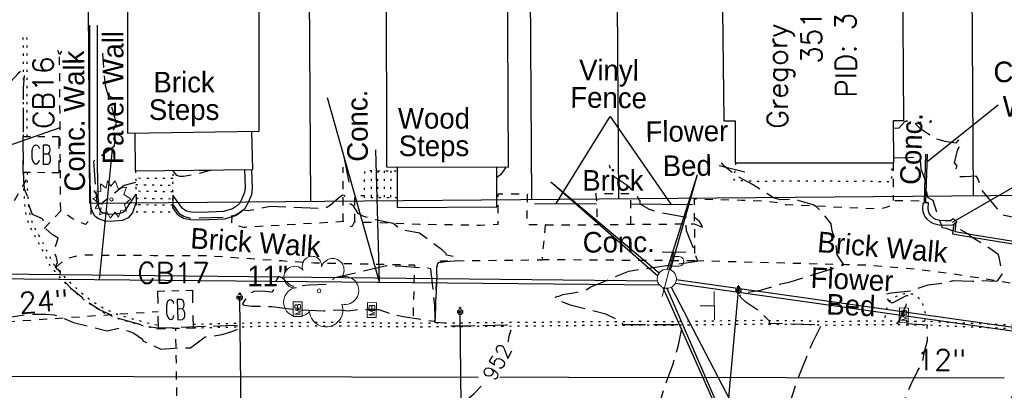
# Model space of a CAD drawing. Extents: x 2300122 to 2305194, y 360020 to 364238.
# Tile 29 of 93: x 2302630 to 2302764, y 361001 to 361052. Entities that reach past the tile are written whole.
import ezdxf
from ezdxf.enums import TextEntityAlignment as Align

# ---------------------------------------------------------------- set-up
doc = ezdxf.new("R2010")
doc.units = 0
doc.header["$LTSCALE"] = 20
doc.header["$MEASUREMENT"] = 0
doc.set_wipeout_variables(frame=1)
for name, pattern in [('fenceex', [0]), ('OhDOT_USTN1', [0.055, 0.014, -0.041]), ('OhDOT_USTN2', [0.11, 0.069, -0.041]), ('OhDOT_USTN3', [0.22, 0.165, -0.055]), ('OhDOT_USTN5', [0.11, 0.055, -0.055]), ('ohelecex', [0]), ('ohteleex', [0]), ('rowex', [0]), ('sanex', [0]), ('waterex', [0])]:
    doc.linetypes.add(name, pattern=pattern)
for name, color, linetype in [('BD_X_Building', 231, 'Continuous'), ('BD_X_Porch_or_Deck', 7, 'Continuous'), ('CM_X_Wall', 254, 'Continuous'), ('DR_X_Cells', 151, 'OhDOT_USTN2'), ('DR_X_Storm_Sewer', 151, 'OhDOT_USTN5'), ('DR_X_Text', 7, 'Continuous'), ('DT_X_Contour_Major', 132, 'OhDOT_USTN3'), ('DT_X_Contour_Minor', 136, 'OhDOT_USTN3'), ('DT_X_Contour_Text', 7, 'Continuous'), ('DV_X_Property_Line', 7, 'Continuous'), ('PV_X_Curb', 120, 'OhDOT_USTN1'), ('PV_X_Steps', 120, 'OhDOT_USTN1'), ('PV_X_Text', 7, 'Continuous'), ('PV_X_Walk', 120, 'OhDOT_USTN5'), ('RD_P_Cells', 7, 'Continuous'), ('RD_X_Cells', 7, 'Continuous'), ('RD_X_Fence', 230, 'fenceex'), ('RD_X_Text', 7, 'Continuous'), ('RW_X_Fee_RW', 6, 'rowex'), ('SN_X_Public', 3, 'Continuous'), ('SV_X_Text_Name', 7, 'Continuous'), ('TX_X_20', 7, 'Continuous'), ('UT_X_Electric_Cells', 1, 'Continuous'), ('UT_X_Overhead_Electric', 1, 'ohelecex'), ('UT_X_Overhead_Telecom', 30, 'ohteleex'), ('UT_X_Sanitary_Line', 3, 'sanex'), ('UT_X_Sanitary_Text', 7, 'Continuous'), ('UT_X_Water', 133, 'waterex'), ('UT_X_Water_Cells', 133, 'Continuous'), ('VG_X_Cells', 3, 'Continuous'), ('VG_X_Flower_Bed', 3, 'OhDOT_USTN1'), ('VG_X_Text', 7, 'Continuous')]:
    doc.layers.add(name, color=color, linetype=linetype)
doc.layers.add('RD_P_Cells (Construction)', color=7, linetype='Continuous', lineweight=0)
doc.styles.add('Simplex Normal (0.14)', font='Simplex.shx')
doc.styles.add('Straight Normal (0.14) Font 30', font='font30.shx', dxfattribs={"height": 0.14})
doc.styles.add('Straight-Normal', font='font30.shx', dxfattribs={"height": 0.14})

# ---------------------------------------------------------------- blocks, each defined once
blk = doc.blocks.new('GCB-X')
at = {"layer": 'DR_X_Cells', "color": 121, "linetype": 'Continuous'}
for p, q in [((-0.0625, 0.0375), (-0.0375, 0.0375)), ((-0.0625, 0.0125), (-0.0625, 0.0375)), ((-0.0125, 0.0375), (0.0125, 0.0375)), ((0.0375, 0.0375), (0.0625, 0.0375)), ((0.0625, 0.0125), (0.0625, 0.0375)), ((0.0227, 0.0195), (0.0067, 0.0195)), ((0.0067, 0.0195), (0.0067, -0.0205)), ((0.0067, 0.0013), (0.0243, 0.0013)), ((-0.0625, -0.0375), (-0.0625, -0.0125)), ((0.0625, -0.0375), (0.0625, -0.0125)), ((-0.0625, -0.0375), (-0.0375, -0.0375)), ((-0.0125, -0.0375), (0.0125, -0.0375)), ((0.0067, -0.0205), (0.0243, -0.0205)), ((0.0375, -0.0375), (0.0625, -0.0375))]:
    blk.add_line(p, q, dxfattribs=at)
at = {"layer": 'DR_X_Cells', "color": 121, "linetype": 'Continuous', "extrusion": (0, 0, -1)}
for centre, radius, start, end in [((0.0184, 0.0074), 0.0127, 21.5603, 158.4397), ((-0.014, 0), 0.0458, 344.8107, 15.1893), ((-0.0198, 0.0101), 0.00986, 106.9987, 243.1793), ((-0.0199, -0.0096), 0.0117, 112.0547, 247.9453)]:
    blk.add_arc(centre, radius, start, end, dxfattribs=at)
at = {"layer": 'DR_X_Cells', "color": 121, "linetype": 'Continuous'}
blk.add_arc((-0.0184, -0.0073), 0.0127, 201.5603, 338.4397, dxfattribs=at)
blk = doc.blocks.new('ODOT STORM CATCH BASIN SQUARE')
blk.add_blockref('GCB-X', (0, 0))
blk = doc.blocks.new('TREE')
at = {"layer": 'VG_X_Cells', "color": 3, "linetype": 'Continuous', "lineweight": 0}
blk.add_circle((0, 0), 0.012, dxfattribs=at)
for centre, radius, start, end in [((-0.0492, 0.1684), 0.0658, 354.0047, 205.97412), ((0.0913, 0.1415), 0.0776, 323.82996, 165.0376), ((-0.1655, 0.0932), 0.0735, 39.06254, 279.54124), ((0.173, 0.0018), 0.0957, 259.14531, 101.45961), ((-0.1427, -0.0774), 0.0987, 96.17219, 320.57371), ((0.0473, -0.1303), 0.1142, 184.94757, 19.45715)]:
    blk.add_arc(centre, radius, start, end, dxfattribs=at)
blk = doc.blocks.new('MBP')
at = {"layer": 'RD_P_Cells', "color": 230, "linetype": 'Continuous', "lineweight": 13, "flags": 128}
blk.add_lwpolyline([(-0.1, 0.061), (0.1, 0.061), (0.1, -0.061), (-0.1, -0.061), (-0.1, 0.061)], close=True, dxfattribs=at)
for points in [[(-0.065, -0.04), (-0.065, 0.04), (-0.036, -0.04), (-0.008, 0.04), (-0.008, -0.04)], [(0.051, 0.003), (0.054, 0.007), (0.056, 0.009), (0.057, 0.01), (0.058, 0.012), (0.059, 0.014), (0.06, 0.016), (0.061, 0.02), (0.061, 0.022), (0.061, 0.025), (0.061, 0.029), (0.059, 0.032), (0.057, 0.034), (0.054, 0.037), (0.052, 0.038), (0.05, 0.039), (0.047, 0.04), (0.016, 0.04), (0.016, -0.04), (0.051, -0.04), (0.055, -0.037), (0.059, -0.034), (0.062, -0.029), (0.064, -0.024), (0.065, -0.018), (0.065, -0.014), (0.064, -0.01), (0.061, -0.005), (0.058, -0.001), (0.051, 0.003), (0.016, 0.003)]]:
    blk.add_lwpolyline(points, dxfattribs=at)
at = {"layer": 'RD_P_Cells (Construction)', "color": 230, "linetype": 'Continuous', "lineweight": 30}
blk.add_point((0, 0), dxfattribs=at)
blk = doc.blocks.new('ODOT MISC MAILBOX')
blk.add_blockref('MBP', (0, 0))
blk = doc.blocks.new('SGN1P_anno')
at = {"layer": 'SN_X_Public', "color": 3, "linetype": 'Continuous', "lineweight": 0}
for p, q in [((0, 0.96), (0, -0.96)), ((0, 0), (-0.96, 0))]:
    blk.add_line(p, q, dxfattribs=at)
blk = doc.blocks.new('SHRUB')
at = {"layer": 'VG_X_Cells', "color": 3, "linetype": 'Continuous', "lineweight": 0, "flags": 128}
blk.add_lwpolyline([(-0.0042, 0.0905), (0.026, 0.1273), (0.0467, 0.0746), (0.1013, 0.0836), (0.0844, 0.033), (0.1317, 0.0032), (0.0888, -0.0335), (0.1013, -0.0792), (0.0637, -0.0757), (0.0474, -0.1214), (0.026, -0.0868), (-0.0079, -0.1277), (-0.0293, -0.0833), (-0.0803, -0.1048), (-0.0707, -0.0578), (-0.1113, -0.0619), (-0.0877, -0.0224), (-0.1261, 0.006), (-0.0892, 0.0192), (-0.1195, 0.0593), (-0.0729, 0.0538), (-0.0744, 0.1057), (-0.0367, 0.0773), (-0.0264, 0.1266), (-0.0042, 0.0905)], dxfattribs=at)
at = {"layer": 'VG_X_Cells', "color": 3, "linetype": 'Continuous', "lineweight": 0}
blk.add_circle((0, 0), 0.0115, dxfattribs=at)
blk = doc.blocks.new('WSS')
at = {"layer": 'Defpoints', "color": 133, "linetype": 'Continuous', "lineweight": 30}
blk.add_point((0, 0), dxfattribs=at)
at = {"layer": 'UT_X_Water_Cells', "color": 133, "linetype": 'Continuous', "lineweight": 0}
for p, q in [((0.032, 0.106), (-0.032, 0.106)), ((0, 0.074), (0, 0.138)), ((0.02, 0.008), (0.055, -0.01))]:
    blk.add_line(p, q, dxfattribs=at)
at = {"layer": 'UT_X_Water_Cells', "color": 133, "linetype": 'Continuous', "lineweight": 0, "flags": 128}
for points in [[(-0.059, 0.045), (-0.074, 0.03), (-0.074, -0.03), (-0.059, -0.045)], [(-0.055, 0.035), (-0.041, -0.041), (-0.027, 0.035), (-0.013, -0.041), (0.001, 0.035)], [(0.045, 0.059), (0.03, 0.074), (-0.03, 0.074), (-0.045, 0.059)], [(0.059, -0.045), (0.074, -0.03), (0.074, 0.03), (0.059, 0.045)], [(-0.045, -0.059), (-0.03, -0.074), (0.03, -0.074), (0.045, -0.059)]]:
    blk.add_lwpolyline(points, dxfattribs=at)
at = {"layer": 'UT_X_Water_Cells', "color": 133, "linetype": 'Continuous', "lineweight": 0, "extrusion": (0, 0, -1)}
for centre, radius, start, end in [((-0.028, 0.02), 0.0135, 303.6324, 53.7413), ((-0.039, -0.005), 0.04, 61.3463, 118.6537), ((-0.037, -0.009), 0.0316, 235.6037, 316.3305), ((-0.044, -0.022), 0.017, 132.0642, 228.5117)]:
    blk.add_arc(centre, radius, start, end, dxfattribs=at)
blk = doc.blocks.new('ODOT Elec Tele Pole')
at = {"layer": 'UT_X_Electric_Cells', "linetype": 'Continuous', "lineweight": 13}
for p, q in [((0.0482, 0.18), (-0.0321, -0.12)), ((0.1282, 0.18), (-0.0318, 0.18)), ((0.0402, 0.15), (0.0827, 0.15)), ((0.0231, 0.0862), (0.0827, 0.0862))]:
    blk.add_line(p, q, dxfattribs=at)
at = {"layer": 'UT_X_Electric_Cells', "linetype": 'Continuous', "lineweight": 0}
blk.add_circle((0, 0), 0.065, dxfattribs=at)
at = {"layer": 'UT_X_Electric_Cells', "linetype": 'Continuous', "lineweight": 13, "extrusion": (0, 0, -1)}
blk.add_arc((-0.0833, 0.1181), 0.0319, 88.8767, 271.1233, dxfattribs=at)

msp = doc.modelspace()

# ---------------------------------------------------------------- linework, layer by layer
at = {"layer": 'BD_X_Building', "flags": 128}
for points in [[(2302696.11, 361060.1), (2302693.72, 361060.09), (2302693.7, 361065.48), (2302704.57, 361065.52), (2302704.54, 361075.5), (2302694.56, 361075.46), (2302694.53, 361083.67), (2302679.59, 361083.65), (2302679.68, 361031.83), (2302696.21, 361031.8), (2302696.11, 361060.1)], [(2302645.77, 361072.99), (2302644.51, 361072.99), (2302644.48, 361036.41), (2302662.36, 361036.66), (2302662.38, 361072.98), (2302660.35, 361072.98), (2302660.36, 361078.45), (2302645.77, 361078.45), (2302645.77, 361072.99)], [(2302725.01, 361075.74), (2302725.46, 361038.07), (2302726.99, 361038.09), (2302726.99, 361032.38), (2302748.58, 361032.38), (2302748.5, 361038.13), (2302749.93, 361038.14), (2302749.79, 361058), (2302753.05, 361057.88), (2302752.97, 361072.62), (2302750.33, 361072.61), (2302750.31, 361075.87)]]:
    msp.add_lwpolyline(points, close=True, dxfattribs=at)
at = {"layer": 'BD_X_Porch_or_Deck'}
for points in [[(2302645.48, 361036.43), (2302645.54, 361031.29), (2302661.52, 361031.48), (2302661.37, 361036.65)], [(2302681.11, 361031.83), (2302681.11, 361026.29), (2302694.65, 361026.38), (2302694.63, 361031.8)]]:
    msp.add_lwpolyline(points, dxfattribs=at)
at = {"layer": 'CM_X_Wall', "flags": 128}
for points in [[(2302640.38, 361051.07), (2302640.38, 361041.07), (2302640.38, 361032.98), (2302640.38, 361031.87), (2302640.45, 361028.4), (2302640.52, 361026.61), (2302640.66, 361026.1), (2302640.84, 361025.8), (2302640.98, 361025.68), (2302641.73, 361025.41), (2302642.63, 361025.43), (2302643.56, 361025.54), (2302643.99, 361025.72), (2302644.31, 361026.07), (2302645.65, 361028.11), (2302645.68, 361027.02), (2302645.19, 361025.56), (2302644.58, 361024.89), (2302643.82, 361024.56), (2302642.7, 361024.43), (2302641.57, 361024.41), (2302640.46, 361024.8), (2302640.06, 361025.15), (2302639.73, 361025.7), (2302639.52, 361026.45), (2302639.45, 361028.37), (2302639.38, 361031.86), (2302639.38, 361032.98), (2302639.38, 361041.07), (2302639.38, 361051.07)], [(2302753.07, 361033.56), (2302752.88, 361026.98), (2302752.72, 361026.98), (2302752.91, 361033.56)], [(2302660.36, 361031.47), (2302660.48, 361028.98), (2302660.39, 361028.35), (2302659.99, 361027.38), (2302659.68, 361026.86), (2302659.3, 361026.5), (2302658.74, 361026.13), (2302657.53, 361025.77), (2302654.51, 361025.65), (2302653.13, 361025.66), (2302652.5, 361025.81), (2302651.94, 361026.15), (2302650.66, 361027.99), (2302650.64, 361026.27), (2302651.24, 361025.41), (2302652.11, 361024.87), (2302653.02, 361024.66), (2302654.52, 361024.65), (2302657.69, 361024.77), (2302659.17, 361025.21), (2302659.92, 361025.72), (2302660.46, 361026.23), (2302660.89, 361026.93), (2302661.36, 361028.09), (2302661.48, 361028.93), (2302661.36, 361031.48)], [(2302756.69, 361023.99), (2302756.54, 361022.74), (2302759.43, 361022.25), (2302765.87, 361021.19)], [(2302765.92, 361021.49), (2302759.48, 361022.55), (2302756.88, 361022.99), (2302757.03, 361024.29)]]:
    msp.add_lwpolyline(points, dxfattribs=at)
msp.add_lwpolyline([(2302756.61, 361024.83), (2302757.1, 361024.36), (2302756.77, 361024.03), (2302756.5, 361023.89), (2302755.52, 361023.88), (2302754.72, 361023.91), (2302753.98, 361024.08), (2302753.55, 361024.31), (2302753.03, 361024.78), (2302752.77, 361025.13), (2302752.56, 361025.7), (2302752.49, 361026.14), (2302752.52, 361026.86), (2302752.69, 361026.98), (2302753.2, 361026.98), (2302753.17, 361026.18), (2302753.22, 361025.87), (2302753.37, 361025.46), (2302753.53, 361025.24), (2302753.94, 361024.86), (2302754.21, 361024.72), (2302754.81, 361024.58), (2302755.53, 361024.55), (2302756.33, 361024.56), (2302756.36, 361024.58), (2302756.61, 361024.83)], close=True, dxfattribs=at)
at = {"layer": 'DR_X_Storm_Sewer', "flags": 128}
for points in [[(2302620.5, 361011.94), (2302631.33, 361031.08)], [(2302621.51, 361010.34), (2302648.66, 361012.2)], [(2302651.45, 360985.35), (2302651.05, 361009.91)]]:
    msp.add_lwpolyline(points, dxfattribs=at)
at = {"layer": 'DT_X_Contour_Major', "elevation": 955, "flags": 128}
msp.add_lwpolyline([(2302741.52, 360961.18), (2302739.88, 360960.99), (2302739.13, 360961.05), (2302739.1, 360961.14), (2302739.27, 360961.26), (2302741.56, 360961.29), (2302740.84, 360961.8), (2302739.45, 360963.37), (2302739.11, 360963.87), (2302738.66, 360964.85), (2302738.23, 360966.08), (2302740.33, 360967.46), (2302740.89, 360967.95), (2302740.79, 360968.72), (2302741, 360969), (2302741.15, 360969.38), (2302741.16, 360971.8), (2302741.32, 360972.24), (2302741.26, 360972.92), (2302740.62, 360973.5), (2302739.78, 360974.11), (2302737.88, 360974.82), (2302737.44, 360976.53), (2302736.99, 360977.58), (2302736.85, 360978.18), (2302736.99, 360980.01), (2302737.26, 360981.24), (2302738.32, 360981.92), (2302739.21, 360982.31), (2302740.45, 360982.59), (2302741.39, 360982.96), (2302744.4, 360984.51), (2302747.01, 360985.74), (2302747.01, 360986.11), (2302751.31, 360985.96), (2302751.54, 360986.03), (2302751.56, 360986.33), (2302751.24, 360987.56), (2302749.93, 360991.69), (2302749.64, 360993.19), (2302749.61, 360994.95), (2302749.68, 360995.87), (2302749.52, 360997.54), (2302749.53, 360998.52), (2302749.68, 360999.39), (2302750.88, 361002.24), (2302751.77, 361004.06), (2302752.4, 361005.15), (2302752.71, 361006.71), (2302753.13, 361008.23), (2302753.07, 361010), (2302753.12, 361010.33), (2302748.91, 361010.57), (2302749.35, 361010.99), (2302750.24, 361013.06), (2302750.5, 361014.09), (2302750.46, 361014.3), (2302750.31, 361014.35), (2302748.35, 361013.31), (2302748, 361013.51), (2302747.26, 361014.37), (2302747.26, 361014.53), (2302748.19, 361014.74), (2302750.83, 361014.98), (2302753.23, 361015.81), (2302755.54, 361016.1), (2302756.62, 361016.39), (2302759.21, 361016.3), (2302760.15, 361016.39), (2302762.46, 361016.29), (2302762.68, 361016.39), (2302763.32, 361017.29), (2302762.86, 361019.55), (2302762.72, 361019.92), (2302761.93, 361020.52), (2302759.21, 361022.23), (2302758.59, 361022.71), (2302756.65, 361023.82), (2302756.56, 361023.15), (2302756.47, 361023.12), (2302755.72, 361023.46), (2302755.18, 361023.56), (2302754.61, 361025.04), (2302753.9, 361027.24), (2302753.23, 361027.64), (2302753.11, 361027.94), (2302752.8, 361030.07), (2302752.27, 361031.53), (2302752.2, 361032.8), (2302752.1, 361032.94), (2302751.46, 361033.13), (2302750.01, 361033.01), (2302748.57, 361033.04)], dxfattribs=at)
at = {"layer": 'DT_X_Contour_Minor', "flags": 128}
for points, elevation in [([(2302635.51, 361047.54), (2302635.27, 361047.09), (2302635.03, 361047.64)], 952), ([(2302645.59, 361029.69), (2302644.02, 361029.29), (2302641.2, 361027.01), (2302641.02, 361026.78), (2302640.58, 361026.8), (2302640.36, 361026.95), (2302639.93, 361032.61), (2302642.75, 361034.7), (2302642.77, 361035.16), (2302642.49, 361036.45), (2302642.52, 361036.7), (2302643.01, 361037.76), (2302641.49, 361042.83), (2302641.14, 361047.28)], 952), ([(2302632.43, 360945.61), (2302632.47, 360946.49), (2302631.83, 360955.67), (2302631.31, 360961.12), (2302631.22, 360966.39), (2302631.25, 360971.07), (2302631.35, 360972.37), (2302631.83, 360974.09), (2302632.34, 360975.17), (2302632.48, 360975.32), (2302632.92, 360975.34), (2302634.28, 360976.15), (2302634.92, 360977.16), (2302634.88, 360977.89), (2302635.76, 360979.01), (2302637.7, 360980.88), (2302638.09, 360981.51), (2302639.29, 360982.43), (2302640.75, 360983.31), (2302641.06, 360983.58), (2302640.35, 360984.26), (2302637.35, 360986.73), (2302634.3, 360987.36), (2302633.57, 360987.37), (2302631.35, 360986.86), (2302628.3, 360987.24), (2302625.27, 360987.08), (2302622.17, 360988), (2302618.71, 360988.3), (2302613.51, 360989.11), (2302612.56, 360989.15), (2302610.25, 360989.46), (2302608.7, 360990.15), (2302608.03, 360990.55), (2302600.61, 360991.21), (2302597.94, 360991.28), (2302596.2, 360991.62), (2302592.45, 360992.59), (2302591.24, 360992.99), (2302589.34, 360994.27), (2302587.48, 360995.88), (2302587.34, 360996.21), (2302587.43, 360997.51), (2302587.57, 360998.2), (2302587.85, 360998.98), (2302589.53, 360999.86), (2302591.37, 361000.58), (2302592.27, 361001.11), (2302594.51, 361002.08), (2302597.81, 361002.86), (2302600.76, 361003.73), (2302605.93, 361005.05), (2302607.47, 361005.96), (2302608.43, 361006.88), (2302609.66, 361007.12), (2302610.53, 361007.19), (2302611.29, 361007.07), (2302612, 361007.1), (2302613.44, 361007.4), (2302613.71, 361007.78), (2302616.43, 361007.97), (2302618.3, 361007.01), (2302619.38, 361006.59), (2302620.13, 361006.89), (2302622.25, 361008.32), (2302622.36, 361008.49), (2302625.05, 361010.27), (2302625.89, 361010.63), (2302628.21, 361011.38), (2302631.12, 361011.81), (2302633.42, 361011.82), (2302634.53, 361011.75), (2302637.16, 361010.71), (2302641.73, 361009.57), (2302643.37, 361009.93), (2302644.52, 361009.57), (2302645.34, 361009.22), (2302646.55, 361008.41), (2302646.57, 361008.21), (2302649.04, 361007.06), (2302650.82, 361007.22), (2302653.07, 361007.25), (2302655.03, 361008.72), (2302656.15, 361008.83), (2302657.34, 361009.08), (2302658.8, 361009.51), (2302659.87, 361009.94), (2302659.94, 361010.1), (2302658.89, 361010.26), (2302648.52, 361009.9), (2302647.02, 361010.18), (2302643.26, 361011.22), (2302640.68, 361012.43), (2302639.06, 361013.48), (2302637, 361015.18), (2302635.45, 361016.71), (2302635.37, 361017.23), (2302635.4, 361017.55), (2302635.33, 361017.72), (2302634.93, 361017.94), (2302634.72, 361018.23), (2302634.97, 361018.84), (2302634.83, 361019.52), (2302634.52, 361020.33), (2302635.07, 361022.13), (2302634.28, 361022.65), (2302633.29, 361023.52), (2302633.05, 361024.58), (2302632.93, 361024.77), (2302631.6, 361025.37), (2302631.11, 361026.66), (2302630.94, 361027.81), (2302630.49, 361028.81), (2302630.37, 361031.06), (2302630.32, 361036.22), (2302630.38, 361036.91), (2302630.36, 361042.51), (2302630.49, 361044.3), (2302630.45, 361044.69), (2302630.34, 361044.91), (2302630.23, 361044.94), (2302629.69, 361044.57), (2302628.59, 361043.35), (2302625.68, 361043.2), (2302625.35, 361043.1), (2302624.46, 361041.66), (2302623.56, 361039.78), (2302622.29, 361038.01), (2302619.4, 361034.35), (2302618.63, 361035.14), (2302617.61, 361035.87), (2302616.4, 361036.21), (2302614.06, 361037.99), (2302613.81, 361038.27), (2302612.8, 361040.51), (2302611.67, 361042.5), (2302611.22, 361043.6)], 951), ([(2302750.39, 361038.14), (2302750.3, 361037.99), (2302750.05, 361037.98), (2302749.23, 361037.08), (2302748.51, 361037.05)], 956), ([(2302769.37, 360958.6), (2302762.87, 360965.13), (2302758.61, 360967.51), (2302758.08, 360967.66), (2302757.61, 360968.1), (2302757.93, 360968.62), (2302758.14, 360969.84), (2302757.6, 360971.72), (2302757.53, 360972.27), (2302757.35, 360972.6), (2302756.9, 360973), (2302756.07, 360973.24), (2302755.79, 360973.51), (2302754.63, 360974.01), (2302751.64, 360974.64), (2302751.48, 360974.73), (2302751.27, 360975.27), (2302750.87, 360977.86), (2302751.16, 360980.98), (2302753.92, 360981.97), (2302760.88, 360984.9), (2302761.21, 360985.12), (2302761.25, 360985.47), (2302765.2, 360985.09), (2302765.54, 360985.12), (2302765.57, 360985.32), (2302764.42, 360989.57), (2302763.19, 360995.95), (2302763.95, 360999.28), (2302766.65, 361004.84), (2302769.38, 361009.42), (2302765.39, 361009.85), (2302765.44, 361010.09), (2302767.14, 361012.21), (2302767.42, 361012.39), (2302769.12, 361012.21), (2302771.22, 361012.89), (2302773.07, 361013.26), (2302777.47, 361013.93), (2302777.76, 361014.26), (2302778.51, 361015.71), (2302778.62, 361018.09), (2302777.95, 361018.59), (2302776.65, 361019.39), (2302771.44, 361021.39), (2302769.4, 361022.91), (2302767.49, 361023.66), (2302766.03, 361024.66), (2302763.41, 361025.28), (2302763.15, 361025.49), (2302760.56, 361028.63), (2302759.94, 361030.35), (2302759.75, 361030.58), (2302758.19, 361030.45), (2302757.58, 361030.47), (2302757.45, 361030.55), (2302757.12, 361031.25), (2302757.04, 361031.64), (2302757.15, 361031.94), (2302756.79, 361032.4), (2302757.24, 361034.19), (2302757.78, 361034.92), (2302757.58, 361035.26), (2302757.29, 361035.47), (2302756.99, 361035.06), (2302755.52, 361035.28), (2302754.13, 361035.67), (2302752.16, 361036.97), (2302751.55, 361037.64), (2302751.54, 361037.75), (2302752.09, 361037.91), (2302753.68, 361037.96), (2302753.52, 361038.18)], 956), ([(2302722.08, 360957.07), (2302722.1, 360958.99), (2302722.22, 360959.75), (2302721.82, 360962.21), (2302722.18, 360962.81), (2302722.18, 360964.31), (2302724, 360967.33), (2302725.34, 360967.06), (2302725.53, 360967.22), (2302726.28, 360968.77), (2302726.57, 360969.03), (2302726.72, 360969.99), (2302727.45, 360970.76), (2302727.97, 360972.76), (2302727.76, 360973.05), (2302728.29, 360982.24), (2302729.14, 360984.13), (2302729.41, 360984.94), (2302731.98, 360984.96), (2302733.94, 360985.91), (2302733.92, 360986.3), (2302737.07, 360986.29), (2302737.22, 360986.38), (2302736.82, 360987.19), (2302735.96, 360989.81), (2302734.64, 360992.8), (2302734.13, 360996.11), (2302734.19, 360998.97), (2302735.22, 361002.19), (2302737.51, 361007.94), (2302738.72, 361010.36), (2302731.61, 361010.54), (2302731.73, 361010.84), (2302730.34, 361012.19), (2302728.47, 361013.44), (2302727.72, 361014.15), (2302727.66, 361014.34), (2302727.81, 361014.54), (2302728.7, 361014.82), (2302730.46, 361015.1), (2302733.21, 361015.92), (2302734.36, 361016.15), (2302741.79, 361018.53), (2302740.85, 361019.89), (2302740.68, 361021.63), (2302740.2, 361023.14), (2302740.06, 361024.11), (2302738.77, 361025.68), (2302738.05, 361026.4), (2302737.6, 361026.67), (2302735.56, 361027.25), (2302734.65, 361027.39), (2302733.14, 361027.35), (2302732.24, 361027.63), (2302729.37, 361029.45), (2302727.31, 361030.55), (2302725.52, 361031.91), (2302725.14, 361032.35)], 954), ([(2302654.22, 361031.39), (2302655.84, 361031.36), (2302654.21, 361030.92), (2302652.11, 361030.5), (2302651.58, 361030.51), (2302651.19, 361030.63), (2302650.69, 361031.27)], 953), ([(2302694.63, 361031.8), (2302695.74, 361031.84), (2302695.81, 361031.71), (2302695.14, 361030.73), (2302694.65, 361030.37), (2302694.64, 361030.77)], 953), ([(2302655.04, 360954.47), (2302656.48, 360956.16), (2302657.34, 360956.88), (2302657.4, 360957.08), (2302656.85, 360957.22), (2302655.22, 360957.23), (2302653.22, 360957.57), (2302652.79, 360957.75), (2302652.44, 360958.24), (2302652.07, 360959.01), (2302651.85, 360959.7), (2302651.96, 360960.13), (2302653.54, 360962.35), (2302653.95, 360964.53), (2302654.12, 360964.77), (2302655.04, 360965.2), (2302655.91, 360965.36), (2302657.46, 360965.43), (2302657.72, 360965.36), (2302658.64, 360964.69), (2302659.16, 360965.18), (2302661.38, 360965.7), (2302662, 360965.99), (2302662.64, 360966.18), (2302664.38, 360966.29), (2302665.43, 360966.27), (2302666.97, 360966.1), (2302670.65, 360966.41), (2302670.78, 360966.54), (2302670.85, 360966.93), (2302670.53, 360969.01), (2302671.17, 360969.9), (2302673.37, 360972.09), (2302673.85, 360972.72), (2302673.75, 360973.01), (2302673.3, 360973.44), (2302672.78, 360973.8), (2302672.47, 360973.9), (2302670.95, 360973.54), (2302670.36, 360973.52), (2302670.18, 360973.89), (2302669.99, 360975.57), (2302669.87, 360975.88), (2302668.96, 360975.56), (2302667.13, 360975.7), (2302666.83, 360975.59), (2302666.27, 360974.04), (2302665.87, 360974.01), (2302663.99, 360974.36), (2302661.67, 360974.32), (2302658.87, 360974.93), (2302658.25, 360975.28), (2302656.08, 360975.95), (2302655.85, 360976.33), (2302655.37, 360977.9), (2302655.33, 360978.27), (2302655.69, 360979.34), (2302656.09, 360980.12), (2302657.16, 360981.63), (2302657.64, 360981.8), (2302657.4, 360982.08), (2302661.31, 360982.62), (2302664.35, 360982.07), (2302665.77, 360982.4), (2302670.06, 360983.95), (2302670.24, 360983.28), (2302672.18, 360982.95), (2302675.7, 360983.43), (2302677.08, 360983.49), (2302686.82, 360985.41), (2302686.87, 360985.83), (2302693.19, 360985.92), (2302693.53, 360986), (2302693.32, 360986.92), (2302691.43, 360990.29), (2302689.68, 360993.03), (2302689.19, 360994.3), (2302688.34, 360996.01), (2302689.17, 360998.67), (2302689.4, 360999.12), (2302691.58, 361001.04), (2302693.38, 361002.93), (2302694.47, 361004.95), (2302695.61, 361006.71), (2302696.17, 361007.99), (2302696.31, 361008.83), (2302696.7, 361010.05), (2302696.65, 361010.2), (2302695.95, 361010.33), (2302690.98, 361010.2), (2302687.89, 361010.2), (2302687.62, 361010.59), (2302686.29, 361010.71), (2302686.6, 361018.63), (2302686.76, 361018.85), (2302687.66, 361018.99), (2302689.53, 361019.1), (2302689.16, 361019.45), (2302688.75, 361019.64), (2302687.79, 361019.83), (2302687.77, 361020.03), (2302687.32, 361020.46), (2302684.15, 361022.83), (2302681.68, 361023.3), (2302680.56, 361024.14), (2302677.78, 361024.7), (2302676.58, 361025.09), (2302675.82, 361025.47), (2302675.25, 361026.44), (2302674.86, 361026.77), (2302674.81, 361026.7), (2302673.96, 361027.92), (2302673.69, 361027.98), (2302673.14, 361027.59), (2302672.02, 361026.56), (2302671.19, 361026.12), (2302663.89, 361026.42), (2302660.93, 361025.85), (2302660.17, 361025.96), (2302659.68, 361025.58), (2302659.02, 361025.23), (2302658.02, 361024.98), (2302653.18, 361024.81), (2302652.14, 361025.08), (2302651.6, 361025.4), (2302650.77, 361026.59), (2302650.7, 361026.58)], 952)]:
    msp.add_lwpolyline(points, dxfattribs=dict(at, elevation=elevation))
at = {"layer": 'DT_X_Contour_Minor', "elevation": 952, "flags": 128}
msp.add_lwpolyline([(2302686.12, 361010.86), (2302686.22, 361010.88), (2302686.27, 361011.24), (2302686.21, 361013.05), (2302685.69, 361017.99), (2302685.29, 361018.05), (2302681.83, 361018.28), (2302679.66, 361018.38), (2302672.61, 361016.75), (2302671.63, 361015.85), (2302669.15, 361015.78), (2302667.06, 361015.57), (2302666.74, 361015.66), (2302665.52, 361016.69), (2302665.03, 361016.92), (2302664.77, 361016.59), (2302664.27, 361015.05), (2302664.09, 361014.82), (2302662.75, 361014.95), (2302661.63, 361014.9), (2302661.36, 361014.77), (2302660.36, 361013.68), (2302660.13, 361013.21), (2302660.32, 361013.06), (2302661.39, 361012.92), (2302664.08, 361012.86), (2302666.92, 361012.48), (2302671.17, 361012.28), (2302673.21, 361012.39), (2302674.45, 361012.27), (2302676.3, 361012.57), (2302676.96, 361012.46), (2302678.61, 361012.44), (2302680.74, 361011.74), (2302681.93, 361011.51), (2302686.12, 361010.86)], close=True, dxfattribs=at)
at = {"layer": 'DV_X_Property_Line'}
for points in [[(2302698.57, 361147.4), (2302699.36, 361027.41)], [(2302710.37, 361147.5), (2302711.15, 361027.5)], [(2302758.56, 361147.91), (2302759.35, 361027.91)], [(2302668.57, 361147.15), (2302669.36, 361027.16)]]:
    msp.add_lwpolyline(points, dxfattribs=at)
at = {"layer": 'PV_X_Curb', "flags": 128}
for points in [[(2302630.3, 361049.4), (2302630.34, 361039.4), (2302630.34, 361036.96), (2302630.33, 361036.48), (2302630.31, 361036.34), (2302630.31, 361036.1), (2302630.34, 361035.96)], [(2302630.8, 361049.41), (2302630.84, 361039.4), (2302630.84, 361036.95), (2302630.83, 361036.45), (2302630.81, 361036.31), (2302630.81, 361036.17), (2302630.88, 361035.97), (2302630.87, 361035.96)], [(2302630.34, 361031.08), (2302630.34, 361031.08), (2302630.33, 361031), (2302630.37, 361030.95), (2302630.35, 361030.77), (2302630.36, 361030.1), (2302630.38, 361029.61), (2302630.39, 361028.72), (2302630.46, 361027.79), (2302630.54, 361026.36), (2302630.72, 361025.23), (2302631.13, 361023.85), (2302632.59, 361021.2), (2302633.34, 361019.68), (2302633.92, 361018.54), (2302633.98, 361018.43), (2302633.96, 361018.42), (2302634.98, 361017.21), (2302635.09, 361017), (2302635.78, 361016.29), (2302636.81, 361015.31), (2302637.5, 361014.7), (2302638.53, 361013.83), (2302639.87, 361012.88), (2302641.36, 361012.01), (2302643.35, 361011.17), (2302647.06, 361010.15), (2302648.51, 361009.87), (2302648.62, 361009.85), (2302648.71, 361009.86)], [(2302630.88, 361031.08), (2302630.85, 361030.75), (2302630.86, 361030.11), (2302630.88, 361029.63), (2302630.89, 361028.74), (2302630.96, 361027.82), (2302631.04, 361026.41), (2302631.21, 361025.34), (2302631.6, 361024.05), (2302633.04, 361021.43), (2302633.79, 361019.9), (2302634.37, 361018.77), (2302634.46, 361018.61), (2302635.39, 361017.49), (2302635.5, 361017.3), (2302636.14, 361016.64), (2302637.15, 361015.68), (2302637.82, 361015.08), (2302638.84, 361014.23), (2302640.14, 361013.3), (2302641.59, 361012.46), (2302643.52, 361011.65), (2302647.18, 361010.64), (2302648.59, 361010.36), (2302648.64, 361010.35), (2302648.7, 361010.36)], [(2302653.45, 361010.46), (2302653.95, 361010.47), (2302663.14, 361010.69), (2302673.15, 361010.73), (2302676.14, 361010.72), (2302678.08, 361010.67), (2302684.59, 361010.62), (2302692.64, 361010.68), (2302699.67, 361010.74), (2302709.67, 361010.84), (2302711.97, 361010.84), (2302714.53, 361010.86), (2302717.73, 361010.82), (2302718.62, 361010.84), (2302726.61, 361010.96), (2302730.42, 361010.99), (2302732.64, 361010.97), (2302735.95, 361010.97), (2302738.63, 361010.86), (2302739.94, 361010.84), (2302742.33, 361010.85), (2302743.72, 361010.91), (2302748.6, 361010.91), (2302751.54, 361010.86), (2302753.57, 361010.85), (2302756.98, 361010.69), (2302759.69, 361010.57), (2302762.56, 361010.48), (2302763.99, 361010.4), (2302766.45, 361010.22), (2302767.41, 361010.14), (2302768.95, 361009.97), (2302770.92, 361009.74), (2302773.45, 361009.48), (2302776.66, 361009.1), (2302779.59, 361008.72), (2302781.16, 361008.53), (2302782.21, 361008.34), (2302784.46, 361007.92), (2302785.3, 361007.77), (2302786.51, 361007.56), (2302787.9, 361007.34), (2302789.62, 361007.08), (2302794.87, 361006.38), (2302796.61, 361006.1), (2302796.86, 361006.05), (2302800.1, 361005.46), (2302809.09, 361003.69), (2302813.66, 361002.76), (2302816.99, 361001.98), (2302819.29, 361001.44), (2302819.62, 361001.34), (2302820.02, 361001.25), (2302823.88, 361000.33), (2302832.84, 360998.22), (2302836.64, 360997.19), (2302837.84, 360996.93), (2302838.89, 360996.6), (2302839.44, 360996.37), (2302844.34, 360994.86), (2302848.27, 360993.71), (2302851.06, 360992.81), (2302855.02, 360991.5), (2302859.53, 360990.04), (2302861.18, 360989.45), (2302862.81, 360988.8), (2302865.62, 360987.74), (2302869.44, 360986.21), (2302878.14, 360982.74), (2302882.65, 360980.92), (2302888.02, 360978.87), (2302893.3, 360976.9), (2302900.64, 360974.28), (2302904.41, 360972.95), (2302905.21, 360972.66), (2302907.1, 360972.03), (2302912.18, 360970.36), (2302914.34, 360969.66), (2302916.98, 360968.81), (2302921.01, 360967.67), (2302925.42, 360966.4), (2302927.34, 360965.84), (2302928.91, 360965.43), (2302931.86, 360964.72), (2302936.03, 360963.72), (2302938.96, 360963.03), (2302942.54, 360962.31), (2302948.25, 360961.27), (2302951.97, 360960.59), (2302953.65, 360960.37), (2302955.27, 360960.2), (2302959.6, 360959.64), (2302960.36, 360959.63), (2302961.81, 360959.78), (2302962.99, 360959.98), (2302963.99, 360960.17), (2302965.55, 360960.57), (2302966.65, 360961), (2302967.58, 360961.41), (2302968.73, 360962.04), (2302970.08, 360962.99), (2302971.58, 360964.45), (2302972.43, 360965.62), (2302973.98, 360967.56), (2302974.69, 360968.89), (2302975.21, 360970.21), (2302975.45, 360971.73), (2302975.67, 360972.86), (2302975.77, 360973.55), (2302975.82, 360973.97), (2302975.86, 360974.44), (2302975.89, 360975.16), (2302975.9, 360975.83), (2302975.93, 360976.22), (2302975.95, 360977.08), (2302975.92, 360979.4), (2302975.83, 360988.67), (2302975.8, 360994.84), (2302975.73, 361004.85), (2302975.74, 361007.92), (2302975.72, 361011)], [(2302653.46, 361009.96), (2302653.96, 361009.97), (2302663.15, 361010.19), (2302673.15, 361010.23), (2302676.14, 361010.22), (2302678.08, 361010.17), (2302684.59, 361010.12), (2302692.64, 361010.18), (2302699.67, 361010.24), (2302709.67, 361010.34), (2302711.97, 361010.34), (2302714.53, 361010.36), (2302717.73, 361010.32), (2302718.63, 361010.34), (2302726.62, 361010.46), (2302730.42, 361010.49), (2302732.64, 361010.47), (2302735.94, 361010.47), (2302738.61, 361010.36), (2302739.94, 361010.34), (2302742.34, 361010.35), (2302743.73, 361010.41), (2302748.6, 361010.41), (2302751.53, 361010.36), (2302753.56, 361010.35), (2302756.96, 361010.19), (2302759.67, 361010.07), (2302762.54, 361009.98), (2302763.96, 361009.9), (2302766.41, 361009.73), (2302767.36, 361009.64), (2302768.89, 361009.47), (2302770.87, 361009.24), (2302773.4, 361008.99), (2302776.6, 361008.61), (2302779.53, 361008.22), (2302781.09, 361008.04), (2302782.12, 361007.85), (2302784.37, 361007.43), (2302785.21, 361007.28), (2302786.43, 361007.07), (2302787.82, 361006.84), (2302789.55, 361006.58), (2302794.79, 361005.88), (2302796.53, 361005.6), (2302796.77, 361005.56), (2302800, 361004.97), (2302808.99, 361003.2), (2302813.55, 361002.27), (2302816.88, 361001.49), (2302819.15, 361000.96), (2302819.49, 361000.85), (2302819.91, 361000.76), (2302823.77, 360999.85), (2302832.71, 360997.73), (2302836.53, 360996.7), (2302837.71, 360996.45), (2302838.72, 360996.13), (2302839.27, 360995.9), (2302844.2, 360994.38), (2302848.12, 360993.23), (2302850.9, 360992.34), (2302854.86, 360991.03), (2302859.37, 360989.57), (2302861, 360988.98), (2302862.63, 360988.34), (2302865.44, 360987.28), (2302869.26, 360985.74), (2302877.95, 360982.28), (2302882.47, 360980.45), (2302887.84, 360978.4), (2302893.13, 360976.43), (2302900.48, 360973.81), (2302904.24, 360972.48), (2302905.05, 360972.19), (2302906.94, 360971.56), (2302912.02, 360969.89), (2302914.18, 360969.19), (2302916.84, 360968.33), (2302920.87, 360967.19), (2302925.28, 360965.92), (2302927.21, 360965.36), (2302928.78, 360964.94), (2302931.74, 360964.23), (2302935.91, 360963.23), (2302938.86, 360962.54), (2302942.44, 360961.82), (2302948.16, 360960.78), (2302951.89, 360960.1), (2302953.59, 360959.87), (2302955.21, 360959.7), (2302959.57, 360959.14), (2302960.38, 360959.13), (2302961.88, 360959.29), (2302963.07, 360959.49), (2302964.1, 360959.68), (2302965.7, 360960.09), (2302966.84, 360960.54), (2302967.81, 360960.96), (2302968.99, 360961.62), (2302970.4, 360962.61), (2302971.96, 360964.12), (2302972.83, 360965.31), (2302974.4, 360967.29), (2302975.14, 360968.68), (2302975.69, 360970.08), (2302975.94, 360971.64), (2302976.16, 360972.77), (2302976.26, 360973.48), (2302976.32, 360973.92), (2302976.36, 360974.42), (2302976.39, 360975.14), (2302976.4, 360975.81), (2302976.43, 360976.2), (2302976.45, 360977.08), (2302976.42, 360979.41), (2302976.33, 360988.67), (2302976.3, 360994.85), (2302976.23, 361004.85), (2302976.24, 361007.92), (2302976.22, 361011)]]:
    msp.add_lwpolyline(points, dxfattribs=at)
at = {"layer": 'PV_X_Steps', "flags": 128}
for points in [[(2302645.59, 361031.29), (2302645.7, 361025.72), (2302650.63, 361025.71), (2302650.69, 361031.35)], [(2302681.11, 361027.6), (2302676.67, 361027.65), (2302676.71, 361031.33), (2302681.11, 361031.28)], [(2302677.59, 361031.32), (2302677.56, 361027.64)], [(2302678.48, 361031.31), (2302678.43, 361027.63)], [(2302679.37, 361031.3), (2302679.33, 361027.62)], [(2302680.25, 361031.29), (2302680.21, 361027.61)], [(2302650.68, 361030.24), (2302645.61, 361030.27)], [(2302645.63, 361029.42), (2302650.67, 361029.33)], [(2302650.66, 361028.42), (2302645.65, 361028.51)], [(2302645.66, 361027.59), (2302650.65, 361027.5)], [(2302650.64, 361026.61), (2302645.68, 361026.66)]]:
    msp.add_lwpolyline(points, dxfattribs=at)
at = {"layer": 'PV_X_Text'}
msp.add_lwpolyline([(2302673.87, 361033.18), (2302674.56, 361029.75)], dxfattribs=at)
at = {"layer": 'PV_X_Walk', "flags": 128}
for points in [[(2302639.52, 361026.45), (2302639.51, 361024.78), (2302638.78, 361024), (2302636.96, 361024.82), (2302635.42, 361025.87), (2302635.35, 361035.86), (2302635.28, 361045.86), (2302635.27, 361047.55)], [(2302748.48, 361032.38), (2302748.48, 361027.27)], [(2302673.79, 361024.4), (2302673.79, 361031.78)], [(2302686.28, 361010.63), (2302686.54, 361019.06), (2302696.54, 361019.16), (2302700.83, 361019.21), (2302701.24, 361023.93), (2302698.76, 361023.96), (2302698.81, 361028.09), (2302694.78, 361028.13), (2302694.78, 361023.98), (2302692.4, 361023.86), (2302684.11, 361024.02), (2302675.27, 361024.33), (2302674.96, 361023.67), (2302673.88, 361024.39), (2302663.89, 361023.81), (2302660.45, 361023.61), (2302660.29, 361023.61), (2302658.89, 361023.96), (2302658.68, 361024.25), (2302658.7, 361025.07)], [(2302675.36, 361024.36), (2302675.36, 361027.95), (2302676.66, 361027.95)], [(2302712.83, 361024.02), (2302712.83, 361024.52), (2302712.83, 361025.61), (2302712.83, 361028.17), (2302708.04, 361028.17), (2302708.15, 361027.6), (2302708.21, 361027.06), (2302708.23, 361025.35), (2302708.21, 361023.99)], [(2302779.78, 361018.77), (2302778.89, 361013.74), (2302770.28, 361015.06), (2302769.85, 361015.13), (2302759.99, 361016.74), (2302756.35, 361017.3), (2302751.59, 361017.89), (2302745.02, 361018.45), (2302744.11, 361018.47), (2302742.01, 361018.53), (2302732.03, 361018.79), (2302731.52, 361018.8), (2302721.54, 361019.06), (2302721.51, 361024.09), (2302721.49, 361027.47), (2302727.88, 361027.31), (2302731.04, 361027.17), (2302732.89, 361026.98), (2302733.27, 361026.74), (2302733.95, 361026.71), (2302741.67, 361026.36), (2302746.56, 361026.14), (2302747.58, 361026.36), (2302748.12, 361026.57), (2302748.48, 361027.27), (2302752.73, 361027.21)], [(2302635.42, 361025.87), (2302632.4, 361022.58)], [(2302701.24, 361023.93), (2302711.24, 361024.01), (2302712.14, 361024.02), (2302721.51, 361024.09)], [(2302634.79, 361018.21), (2302636.2, 361019.38), (2302638.04, 361019.87), (2302648.04, 361019.81), (2302655.49, 361019.77), (2302665.46, 361019.09), (2302669.83, 361018.79), (2302679.82, 361018.58), (2302683.47, 361018.51), (2302683.24, 361010.63)], [(2302721.54, 361019.06), (2302711.55, 361019.13), (2302701.55, 361019.21), (2302700.83, 361019.21)]]:
    msp.add_lwpolyline(points, dxfattribs=at)
at = {"layer": 'RD_X_Fence', "flags": 128}
for points in [[(2302699.77, 361026.87), (2302708.17, 361026.79)], [(2302712.88, 361026.8), (2302721.23, 361026.72)]]:
    msp.add_lwpolyline(points, dxfattribs=at)
at = {"layer": 'RD_X_Text'}
for points in [[(2302702.7, 361026.84), (2302710.05, 361038.66)], [(2302710.05, 361038.66), (2302718.27, 361026.74)]]:
    msp.add_lwpolyline(points, dxfattribs=at)
at = {"layer": 'RW_X_Fee_RW'}
for points in [[(2302639.36, 361026.9), (2302638.57, 361146.9)], [(2302639.36, 361026.9), (2302820.26, 361028.42)]]:
    msp.add_lwpolyline(points, dxfattribs=at)
at = {"layer": 'TX_X_20'}
for points in [[(2302753.04, 361032.49), (2302762.72, 361040.26)], [(2302756.52, 361024.3), (2302766.9, 361030.3)]]:
    msp.add_lwpolyline(points, dxfattribs=at)
at = {"layer": 'UT_X_Overhead_Electric', "linetype": 'Continuous', "flags": 128}
msp.add_lwpolyline([(2302607.65, 361027.49), (2302635.33, 361037.16)], dxfattribs=at)
at = {"layer": 'UT_X_Overhead_Electric', "flags": 128}
for points in [[(2302701.98, 361029.78), (2302716.7, 361017.43)], [(2302717.81, 361017.96), (2302721.9, 361030.8)], [(2302596.95, 361017.61), (2302716.45, 361016.37)], [(2302719.02, 361016.51), (2302816.59, 361002.73)], [(2302717.18, 361015.45), (2302738.33, 360967.82)]]:
    msp.add_lwpolyline(points, dxfattribs=at)
at = {"layer": 'UT_X_Overhead_Telecom', "flags": 128}
for points in [[(2302678.7, 361016.16), (2302671.65, 361041.22)], [(2302640.7, 361016.52), (2302642.47, 361034.2)], [(2302678.7, 361016.16), (2302678.21, 361034.14)], [(2302701.98, 361029.78), (2302716.5, 361017.04)], [(2302718.23, 361017.83), (2302721.9, 361030.8)], [(2302596.84, 361016.94), (2302716.73, 361015.8)], [(2302717.72, 361015.33), (2302738.33, 360967.82)], [(2302718.88, 361016.02), (2302816.79, 361002.18)]]:
    msp.add_lwpolyline(points, dxfattribs=at)
at = {"layer": 'UT_X_Overhead_Telecom', "linetype": 'Continuous', "flags": 128}
msp.add_lwpolyline([(2302718.31, 361015.47), (2302743.27, 360967.55)], dxfattribs=at)
at = {"layer": 'UT_X_Sanitary_Line', "flags": 128}
msp.add_lwpolyline([(2302615.74, 361003.41), (2302763.55, 361003.18)], dxfattribs=at)
at = {"layer": 'UT_X_Water'}
for points in [[(2302724.92, 360986.92), (2302727.46, 361015.05)], [(2302660.05, 360986.4), (2302659.73, 361014.1)], [(2302689.96, 360986.74), (2302689.66, 361012.14)]]:
    msp.add_lwpolyline(points, dxfattribs=at)
at = {"layer": 'VG_X_Flower_Bed', "flags": 128}
for points in [[(2302727.09, 361032.38), (2302726.84, 361030.07), (2302727.02, 361029.98), (2302728.55, 361029.95), (2302730.4, 361029.89), (2302732.37, 361029.92), (2302734.51, 361029.95), (2302736.47, 361029.92), (2302738.89, 361029.95), (2302740.9, 361029.9), (2302742.34, 361029.87), (2302742.52, 361029.87), (2302744.46, 361029.91), (2302746.31, 361029.86), (2302748.3, 361029.85), (2302748.32, 361032.38)], [(2302752.75, 361010.85), (2302752.89, 361011.74), (2302752.37, 361013.69), (2302751.16, 361014.55), (2302749.96, 361014.58), (2302748.88, 361014.21), (2302747.98, 361013.57), (2302747.52, 361012.42), (2302747.27, 361010.91)]]:
    msp.add_lwpolyline(points, dxfattribs=at)
at = {"layer": 'VG_X_Text'}
msp.add_lwpolyline([(2302728.33, 361031.12), (2302724.84, 361031.95)], dxfattribs=at)

# ---------------------------------------------------------------- block references
at = {"layer": 'DR_X_Cells', "zscale": 20}
for p, xscale, yscale, rotation in [((2302632.78, 361033.52), 39, 65, 359.9011810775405), ((2302651.03, 361012.46), 38, 68, 1.247841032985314)]:
    msp.add_blockref('ODOT STORM CATCH BASIN SQUARE', p, dxfattribs=dict(at, xscale=xscale, yscale=yscale, rotation=rotation))
at = {"layer": 'RD_X_Cells', "xscale": 10.00000000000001, "yscale": 10.00000000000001, "zscale": 10.00000000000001}
for p, rotation in [((2302667.61, 361012.49), 90.22332327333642), ((2302677.68, 361012.37), 88.42402089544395), ((2302749.93, 361011.66), 88.96595570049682)]:
    msp.add_blockref('ODOT MISC MAILBOX', p, dxfattribs=dict(at, rotation=rotation))
at = {"layer": 'SN_X_Public', "xscale": 1.999999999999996, "yscale": 1.999999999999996, "zscale": 1.999999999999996, "rotation": 0.8870666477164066}
msp.add_blockref('SGN1P_anno', (2302724.18, 361012.96), dxfattribs=at)
at = {"layer": 'UT_X_Electric_Cells', "xscale": 20.00000000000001, "yscale": 20.00000000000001, "zscale": 20.00000000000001}
msp.add_blockref('ODOT Elec Tele Pole', (2302717.73, 361016.63), dxfattribs=at)
at = {"layer": 'UT_X_Water_Cells', "xscale": 5, "yscale": 5, "zscale": 5}
for p in [(2302727.46, 361015.05), (2302659.73, 361014.1), (2302689.66, 361012.14)]:
    msp.add_blockref('WSS', p, dxfattribs=at)
at = {"layer": 'VG_X_Cells', "xscale": 20, "yscale": 20, "zscale": 20}
for name, p in [('SHRUB', (2302642.31, 361027.4)), ('TREE', (2302670.52, 361015))]:
    msp.add_blockref(name, p, dxfattribs=at)

# ---------------------------------------------------------------- texts
at = {"layer": 'DR_X_Text', "char_height": 2.8, "attachment_point": 5, "style": 'Simplex Normal (0.14)'}
for s, insert, rotation in [('CB16', (2302633.07, 361041.9), 90.4019), ('24"', (2302633.11, 361013.57), 3.9234)]:
    msp.add_mtext(s, dxfattribs=dict(at, insert=insert, rotation=rotation))
at = {"layer": 'DR_X_Text', "insert": (2302650.73, 361017.43), "char_height": 2.8, "attachment_point": 5, "style": 'Simplex Normal (0.14)'}
msp.add_mtext('CB17', dxfattribs=at)
at = {"layer": 'PV_X_Text', "char_height": 2.8, "width": 23.4667, "attachment_point": 5, "style": 'Straight-Normal'}
for s, insert, rotation in [('Conc. Walk', (2302637.29, 361038.04), 90.4019), ('Conc.', (2302675.72, 361037.41), 90.4358), ('Conc.', (2302750.95, 361034.27), 88.3328), ('Brick Walk', (2302661.88, 361021.55), 356.1155), ('Conc.', (2302711.2, 361021.59), 0.4358), ('Brick Walk', (2302747.02, 361020.9), 355.1783)]:
    msp.add_mtext(s, dxfattribs=dict(at, insert=insert, rotation=rotation))
at = {"layer": 'PV_X_Text', "char_height": 2.8, "width": 26.6038, "attachment_point": 5, "line_spacing_factor": 0.8, "style": 'Straight-Normal'}
for s, insert in [('Brick\\PSteps', (2302652.18, 361041.04)), ('Wood\\PSteps', (2302686.11, 361036.13))]:
    msp.add_mtext(s, dxfattribs=dict(at, insert=insert))
at = {"layer": 'PV_X_Text', "insert": (2302710.41, 361029.97), "char_height": 2.8, "width": 23.4667, "attachment_point": 5, "style": 'Straight-Normal'}
msp.add_mtext('Brick', dxfattribs=at)
at = {"layer": 'RD_X_Text', "insert": (2302709.85, 361043.07), "char_height": 2.8, "width": 54.0089, "attachment_point": 5, "rotation": 359.4106, "line_spacing_factor": 0.8, "style": 'Straight-Normal'}
msp.add_mtext('Vinyl\\PFence', dxfattribs=at)
at = {"layer": 'SV_X_Text_Name', "insert": (2302737.24, 361062.31), "char_height": 2.8, "width": 77.9146, "attachment_point": 5, "rotation": 90.4791, "style": 'Simplex Normal (0.14)'}
msp.add_mtext('Gregory & Nancy Mahoney\\P351 Carrollton St\\P\\pxqc;PID: 32-0000128.000', dxfattribs=at)
at = {"layer": 'TX_X_20', "insert": (2302642.56, 361041.22), "char_height": 2.8, "width": 23.4667, "attachment_point": 5, "rotation": 90, "style": 'Straight-Normal'}
msp.add_mtext('Paver Wall', dxfattribs=at)
at = {"layer": 'TX_X_20', "insert": (2302766.98, 361042.37), "char_height": 2.8, "width": 23.4667, "attachment_point": 5, "style": 'Straight-Normal'}
msp.add_mtext('Conc.\\PWall', dxfattribs=at)
at = {"layer": 'UT_X_Sanitary_Text', "insert": (2302755, 361005.62), "char_height": 2.8, "attachment_point": 5, "rotation": 359.9106, "style": 'Simplex Normal (0.14)'}
msp.add_mtext('12"', dxfattribs=at)
at = {"layer": 'VG_X_Text', "style": 'Straight Normal (0.14) Font 30'}
msp.add_text('11"', height=2.8, dxfattribs=at).set_placement((2302663.52, 361017), align=Align.MIDDLE_CENTER)
at = {"layer": 'VG_X_Text', "insert": (2302720.48, 361034.31), "char_height": 2.8, "width": 22.7483, "attachment_point": 5, "rotation": 0.6074, "style": 'Straight-Normal'}
msp.add_mtext('Flower\\PBed', dxfattribs=at)
at = {"layer": 'VG_X_Text', "insert": (2302742.81, 361014.78), "char_height": 2.8, "width": 22.7483, "attachment_point": 5, "rotation": 357.583, "line_spacing_factor": 0.75, "style": 'Straight-Normal'}
msp.add_mtext('Flower\\PBed', dxfattribs=at)

# ---------------------------------------------------------------- next in the draw order: wipeouts: each hides what was drawn before it
msp.add_wipeout([(2302694.31, 361002.03), (2302697.29, 361007.4), (2302695.1, 361008.61), (2302692.13, 361003.24)]).dxf.layer = 'DT_X_Contour_Text'

# ---------------------------------------------------------------- next in the draw order: linework, layer by layer
at = {"layer": 'DT_X_Contour_Minor', "elevation": 953, "flags": 128}
msp.add_lwpolyline([(2302704.93, 360957.15), (2302704.19, 360958.43), (2302702.91, 360959.88), (2302702.01, 360962.7), (2302701.6, 360966.12), (2302701.81, 360966.45), (2302704.1, 360967.53), (2302705.89, 360968.2), (2302705.33, 360969.71), (2302704.39, 360972.83), (2302700.3, 360973.93), (2302697.87, 360975.39), (2302694.79, 360976.78), (2302691.96, 360977.91), (2302691.84, 360978.44), (2302691.15, 360979.1), (2302690.31, 360979.75), (2302690.21, 360979.96), (2302690.17, 360980.84), (2302690.24, 360981.07), (2302694.44, 360981.82), (2302696.82, 360981.94), (2302698.84, 360982.78), (2302702.37, 360983.73), (2302703.45, 360983.92), (2302705.75, 360984.08), (2302707.82, 360984.76), (2302712.23, 360985.77), (2302712.26, 360986.18), (2302718.95, 360986.25), (2302718.83, 360987.4), (2302717.89, 360990.29), (2302716.46, 360992.97), (2302716.2, 360996.24), (2302716.4, 360997.86), (2302716.81, 360999.92), (2302717.67, 361002.65), (2302718.53, 361004.92), (2302719.32, 361007.61), (2302719.86, 361010.36), (2302711.79, 361010.37), (2302711.52, 361010.83), (2302709.47, 361011.8), (2302704.79, 361013.01), (2302703.27, 361013.56), (2302702.74, 361013.82), (2302702.55, 361014.05), (2302702.81, 361014.25), (2302702.96, 361014.2), (2302703.63, 361014.48), (2302705.08, 361014.72), (2302706.74, 361015.09), (2302707.43, 361015.53), (2302712.59, 361017.68), (2302721.86, 361019.04), (2302721.9, 361019.21), (2302721.74, 361019.48), (2302721.59, 361020.14), (2302720.41, 361023.13), (2302720.32, 361024.08), (2302721.43, 361024.1), (2302722.57, 361023.63), (2302722.55, 361023.82), (2302722.18, 361024.41), (2302721.5, 361024.93), (2302721.44, 361024.78), (2302716.85, 361025.57), (2302715.4, 361026.05), (2302714.12, 361026.78), (2302714.09, 361027.22), (2302713.93, 361027.35), (2302713.6, 361028.2), (2302712.92, 361028.76), (2302712.62, 361029.12), (2302710.45, 361030.59), (2302709.94, 361032.06)], dxfattribs=at)

# ---------------------------------------------------------------- next in the draw order: texts
at = {"layer": 'DT_X_Contour_Text', "style": 'Simplex Normal (0.14)'}
msp.add_text('952', height=2, rotation=61.0037, dxfattribs=at).set_placement((2302694.71, 361005.32), align=Align.MIDDLE_CENTER)

doc.saveas('drawing.dxf')
